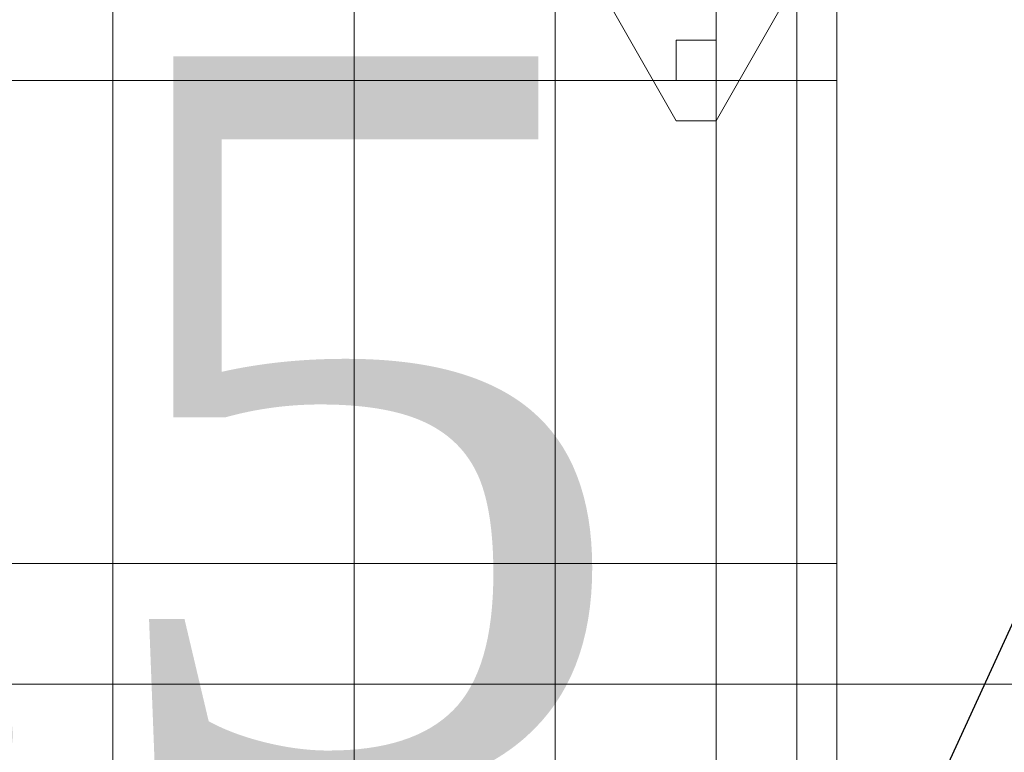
# Model space of a CAD drawing. Header units: inches. Extents: x -79624 to 52587, y -27526 to 10116.
# Tile 204 of 256: x 6157 to 6377, y -7870 to -7707. Entities that reach past the tile are written whole.
import ezdxf
from ezdxf import colors
from ezdxf.entities.mleader import LeaderData, LeaderLine
from ezdxf.math import Vec2, Vec3

# ---------------------------------------------------------------- set-up
doc = ezdxf.new("R2010")
doc.units = ezdxf.units.IN
doc.header["$MEASUREMENT"] = 0
doc.layers.add('- განათება', color=7, linetype='Continuous')
doc.layers.add('Dimensioning - General', color=7, linetype='Continuous')
doc.layers.add('- მექანიკური ნაწილი', color=7, linetype='Continuous', lineweight=18)
doc.styles.add('CT', font='ARIALN.TTF', dxfattribs={"height": 200})
doc.styles.add('GENERATED_STYLE_1', font='txt')
doc.dimstyles.new('GENERATED_STYLE__1', dxfattribs={"dimtxt": 100, "dimasz": 76, "dimexe": 0.18, "dimexo": 0.0625, "dimgap": 0, "dimtad": 0, "dimdec": 0, "dimlfac": 0.1, "dimzin": 0, "dimdsep": 46, "dimtxsty": 'GENERATED_STYLE_1', "dimblk": 'ARROWHEAD_5', "dimblk1": 'ARROWHEAD_5', "dimblk2": 'ARROWHEAD_5', "dimcen": 0.09, "dimse1": 1, "dimse2": 1, "dimclrd": 7, "dimclre": 7, "dimclrt": 7, "dimadec": 0, "dimazin": 0, "dimtfac": 1, "dimtdec": 4, "dimtmove": 0, "dimatfit": 3, "dimfxl": 1, "dimtolj": 1, "dimtzin": 0, "dimarcsym": 0})

# ---------------------------------------------------------------- blocks, each defined once
blk = doc.blocks.new('ARROWHEAD_5')
at = {"linetype": 'Continuous', "lineweight": 0}
blk.add_hatch(color=0, dxfattribs=at).paths.add_polyline_path([(-1, 0.2679), (0, 0), (-1, -0.2679)])
at = {"color": 0, "linetype": 'Continuous', "lineweight": 0}
blk.add_line((0, 0), (-1, 0), dxfattribs=at)
blk = doc.blocks.new('*D249')
at = {"layer": 'Defpoints', "color": 0, "linetype": 'Continuous', "transparency": 16777216}
for p in [(358.56, 209.2), (25258.56, 209.2), (1258.56, -26125.72)]:
    blk.add_point(p, dxfattribs=at)
at = {"layer": 'Dimensioning - General', "color": 7, "linetype": 'Continuous', "lineweight": -2, "transparency": 16777216}
for p, q in [((358.56, 133.2), (358.56, -12795.72)), ((358.56, -26049.72), (358.56, -13148.1))]:
    blk.add_line(p, q, dxfattribs=at)
at = {"layer": 'Dimensioning - General', "color": 7, "linetype": 'Continuous', "lineweight": -2, "transparency": 16777216, "xscale": 76.00000000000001, "yscale": 76.00000000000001, "zscale": 76.00000000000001}
for p, rotation in [((358.56, 209.2), 90), ((358.56, -26125.72), 270)]:
    blk.add_blockref('ARROWHEAD_5', p, dxfattribs=dict(at, rotation=rotation))
at = {"layer": 'Dimensioning - General', "color": 7, "linetype": 'Continuous', "lineweight": 13, "transparency": 16777216, "insert": (358.56, -12971.91), "char_height": 100, "attachment_point": 5, "rotation": 90, "style": 'GENERATED_STYLE_1'}
blk.add_mtext('\\A1;2633', dxfattribs=at)
blk = doc.blocks.new('_DotSmall')
at = {"color": 0, "linetype": 'ByBlock', "const_width": 0.5}
blk.add_lwpolyline([(-0.0625, 0, 1), (0.0625, 0, 1)], format="xyb", close=True, dxfattribs=at)

msp = doc.modelspace()

# ---------------------------------------------------------------- linework, layer by layer
at = {"layer": '- მექანიკური ნაწილი', "color": 7, "lineweight": 0}
for points in [[(6339.74766, -7199.35115), (6294.83752, -7199.35115), (6231.96333, -7199.35115), (6178.07116, -7199.35115), (6231.96333, -7199.35115), (6231.96333, -7702.34471), (6178.07116, -7702.34471), (6231.96333, -7702.34471), (6178.07116, -7702.34471), (6178.07116, -7855.03918), (6231.96333, -7855.03918), (6178.07116, -7855.03918), (6231.96333, -7855.03918), (6178.07116, -7855.03918), (6231.96333, -7855.03918), (6178.07116, -7855.03918), (6178.07116, -7890.96729)], [(6330.76563, -7199.35115), (6330.76563, -7702.34471), (6312.80158, -7702.34471), (6330.76563, -7702.34471), (6312.80158, -7702.34471), (6312.80158, -7855.03918), (6330.76563, -7855.03918), (6330.76563, -7702.34471), (6339.74766, -7702.34471), (6339.74766, -7855.03918), (6330.76563, -7855.03918), (6339.74766, -7855.03918), (6330.76563, -7855.03918), (6339.74766, -7855.03918), (6330.76563, -7855.03918), (6330.76563, -7890.96729)], [(6231.96333, -7702.34471), (6231.96333, -7855.03918), (6178.07116, -7855.03918), (6115.19697, -7855.03918), (6178.07116, -7855.03918), (6115.19697, -7855.03918), (6178.07116, -7855.03918), (6115.19697, -7855.03918)], [(6115.19697, -7855.03918), (6178.07116, -7855.03918), (6178.07116, -7702.34471)], [(6178.07116, -7890.96729), (6178.07116, -7855.03918), (6178.07116, -7702.34471), (6178.07116, -7855.03918), (6115.19697, -7855.03918), (6178.07116, -7855.03918), (6115.19697, -7855.03918), (6178.07116, -7855.03918), (6115.19697, -7855.03918), (6115.19697, -7890.96729)], [(6276.87347, -7702.34471), (6276.87347, -7855.03918), (6231.96333, -7855.03918), (6231.96333, -7702.34471), (6231.96333, -7855.03918), (6276.87347, -7855.03918), (6312.80158, -7855.03918), (6357.71172, -7855.03918), (6375.67577, -7855.03918), (6384.6578, -7855.03918), (6375.67577, -7855.03918), (6357.71172, -7855.03918), (6312.80158, -7855.03918), (6276.87347, -7855.03918), (6231.96333, -7855.03918), (6276.87347, -7855.03918), (6312.80158, -7855.03918), (6357.71172, -7855.03918), (6375.67577, -7855.03918), (6384.6578, -7855.03918), (6375.67577, -7855.03918), (6357.71172, -7855.03918), (6312.80158, -7855.03918), (6276.87347, -7855.03918), (6231.96333, -7855.03918), (6231.96333, -7890.96729)], [(6231.96333, -7702.34471), (6231.96333, -7855.03918), (6276.87347, -7855.03918), (6312.80158, -7855.03918), (6348.72969, -7855.03918), (6375.67577, -7855.03918), (6384.6578, -7855.03918), (6375.67577, -7855.03918), (6348.72969, -7855.03918), (6312.80158, -7855.03918), (6276.87347, -7855.03918), (6231.96333, -7855.03918), (6276.87347, -7855.03918), (6312.80158, -7855.03918), (6348.72969, -7855.03918), (6375.67577, -7855.03918), (6384.6578, -7855.03918), (6375.67577, -7855.03918), (6348.72969, -7855.03918), (6312.80158, -7855.03918), (6276.87347, -7855.03918), (6231.96333, -7855.03918), (6276.87347, -7855.03918), (6276.87347, -7702.34471)], [(6312.80158, -7855.03918), (6276.87347, -7855.03918), (6276.87347, -7702.34471)], [(6312.80158, -7702.34471), (6312.80158, -7855.03918), (6276.87347, -7855.03918), (6276.87347, -7702.34471)], [(6312.80158, -7702.34471), (6312.80158, -7855.03918)], [(6312.80158, -7855.03918), (6330.76563, -7855.03918), (6330.76563, -7702.34471)], [(6312.80158, -7702.34471), (6312.80158, -7855.03918)], [(6178.07116, -7890.96729), (6178.07116, -7855.03918), (6115.19697, -7855.03918), (6115.19697, -7890.96729)], [(6133.16102, -7855.03918), (6205.01724, -7855.03918), (6133.16102, -7855.03918)], [(6205.01724, -7855.03918), (6133.16102, -7855.03918), (6205.01724, -7855.03918)], [(6133.16102, -7855.03918), (6205.01724, -7855.03918), (6267.89144, -7855.03918), (6312.80158, -7855.03918), (6330.76563, -7855.03918), (6312.80158, -7855.03918), (6267.89144, -7855.03918), (6205.01724, -7855.03918), (6133.16102, -7855.03918)], [(6133.16102, -7855.03918), (6205.01724, -7855.03918), (6267.89144, -7855.03918), (6312.80158, -7855.03918), (6330.76563, -7855.03918), (6312.80158, -7855.03918), (6267.89144, -7855.03918), (6205.01724, -7855.03918), (6133.16102, -7855.03918)], [(6133.16102, -7855.03918), (6205.01724, -7855.03918), (6133.16102, -7855.03918)], [(6205.01724, -7855.03918), (6133.16102, -7855.03918), (6205.01724, -7855.03918)], [(6133.16102, -7855.03918), (6205.01724, -7855.03918), (6267.89144, -7855.03918), (6205.01724, -7855.03918), (6133.16102, -7855.03918)], [(6133.16102, -7855.03918), (6205.01724, -7855.03918), (6267.89144, -7855.03918), (6205.01724, -7855.03918), (6133.16102, -7855.03918)], [(6178.07116, -7855.03918), (6231.96333, -7855.03918)], [(6231.96333, -7855.03918), (6178.07116, -7855.03918)], [(6178.07116, -7855.03918), (6231.96333, -7855.03918)], [(6231.96333, -7855.03918), (6178.07116, -7855.03918)], [(6231.96333, -7890.96729), (6231.96333, -7855.03918), (6178.07116, -7855.03918), (6178.07116, -7890.96729)], [(6187.05319, -7855.03918), (6187.05319, -7855.03918)], [(6187.05319, -7855.03918), (6187.05319, -7855.03918)], [(6196.03522, -7855.03918), (6187.05319, -7855.03918)], [(6187.05319, -7855.03918), (6187.05319, -7855.03918)], [(6187.05319, -7855.03918), (6196.03522, -7855.03918)], [(6196.03522, -7855.03918), (6187.05319, -7855.03918)], [(6187.05319, -7855.03918), (6187.05319, -7855.03918)], [(6187.05319, -7855.03918), (6196.03522, -7855.03918)], [(6196.03522, -7855.03918), (6187.05319, -7855.03918)], [(6187.05319, -7855.03918), (6187.05319, -7855.03918)], [(6187.05319, -7855.03918), (6196.03522, -7855.03918)], [(6196.03522, -7855.03918), (6187.05319, -7855.03918)], [(6187.05319, -7855.03918), (6187.05319, -7855.03918)], [(6187.05319, -7855.03918), (6196.03522, -7855.03918)], [(6196.03522, -7855.03918), (6187.05319, -7855.03918)], [(6187.05319, -7855.03918), (6187.05319, -7855.03918)], [(6187.05319, -7855.03918), (6196.03522, -7855.03918)], [(6196.03522, -7855.03918), (6187.05319, -7855.03918)], [(6187.05319, -7855.03918), (6187.05319, -7855.03918)], [(6187.05319, -7855.03918), (6196.03522, -7855.03918)], [(6196.03522, -7855.03918), (6196.03522, -7855.03918)], [(6196.03522, -7855.03918), (6196.03522, -7855.03918)], [(6196.03522, -7855.03918), (6196.03522, -7855.03918)], [(6196.03522, -7855.03918), (6196.03522, -7855.03918)], [(6196.03522, -7855.03918), (6196.03522, -7855.03918)], [(6196.03522, -7855.03918), (6196.03522, -7855.03918)], [(6196.03522, -7855.03918), (6196.03522, -7855.03918)], [(6196.03522, -7855.03918), (6205.01724, -7855.03918)], [(6205.01724, -7855.03918), (6196.03522, -7855.03918)], [(6196.03522, -7855.03918), (6196.03522, -7855.03918)], [(6196.03522, -7855.03918), (6196.03522, -7855.03918)], [(6196.03522, -7855.03918), (6205.01724, -7855.03918)], [(6205.01724, -7855.03918), (6196.03522, -7855.03918)], [(6196.03522, -7855.03918), (6196.03522, -7855.03918)], [(6196.03522, -7855.03918), (6196.03522, -7855.03918)], [(6196.03522, -7855.03918), (6196.03522, -7855.03918)], [(6196.03522, -7855.03918), (6205.01724, -7855.03918)], [(6205.01724, -7855.03918), (6196.03522, -7855.03918)], [(6196.03522, -7855.03918), (6196.03522, -7855.03918)], [(6196.03522, -7855.03918), (6196.03522, -7855.03918)], [(6196.03522, -7855.03918), (6205.01724, -7855.03918)], [(6205.01724, -7855.03918), (6196.03522, -7855.03918)], [(6196.03522, -7855.03918), (6196.03522, -7855.03918)], [(6196.03522, -7855.03918), (6196.03522, -7855.03918)], [(6205.01724, -7855.03918), (6205.01724, -7855.03918)], [(6205.01724, -7855.03918), (6267.89144, -7855.03918), (6205.01724, -7855.03918)], [(6267.89144, -7855.03918), (6205.01724, -7855.03918), (6267.89144, -7855.03918)], [(6205.01724, -7855.03918), (6205.01724, -7855.03918)], [(6205.01724, -7855.03918), (6205.01724, -7855.03918)], [(6205.01724, -7855.03918), (6267.89144, -7855.03918), (6205.01724, -7855.03918)], [(6267.89144, -7855.03918), (6205.01724, -7855.03918), (6267.89144, -7855.03918)], [(6205.01724, -7855.03918), (6205.01724, -7855.03918)], [(6205.01724, -7855.03918), (6205.01724, -7855.03918)], [(6205.01724, -7855.03918), (6205.01724, -7855.03918)], [(6205.01724, -7855.03918), (6205.01724, -7855.03918)], [(6205.01724, -7855.03918), (6205.01724, -7855.03918)], [(6312.80158, -7890.96729), (6312.80158, -7855.03918), (6276.87347, -7855.03918), (6231.96333, -7855.03918), (6231.96333, -7890.96729)], [(6276.87347, -7890.96729), (6276.87347, -7855.03918), (6231.96333, -7855.03918), (6231.96333, -7890.96729)], [(6312.80158, -7890.96729), (6312.80158, -7855.03918), (6267.89144, -7855.03918), (6312.80158, -7855.03918), (6267.89144, -7855.03918), (6312.80158, -7855.03918), (6303.81955, -7855.03918), (6312.80158, -7855.03918), (6303.81955, -7855.03918), (6312.80158, -7855.03918), (6303.81955, -7855.03918), (6312.80158, -7855.03918), (6303.81955, -7855.03918), (6312.80158, -7855.03918), (6276.87347, -7855.03918), (6276.87347, -7890.96729)], [(6267.89144, -7855.03918), (6267.89144, -7855.03918)], [(6267.89144, -7855.03918), (6312.80158, -7855.03918), (6267.89144, -7855.03918)], [(6312.80158, -7855.03918), (6267.89144, -7855.03918), (6312.80158, -7855.03918)], [(6267.89144, -7855.03918), (6267.89144, -7855.03918)], [(6267.89144, -7855.03918), (6267.89144, -7855.03918)], [(6267.89144, -7855.03918), (6312.80158, -7855.03918), (6267.89144, -7855.03918)], [(6312.80158, -7855.03918), (6267.89144, -7855.03918), (6312.80158, -7855.03918)], [(6267.89144, -7855.03918), (6267.89144, -7855.03918)], [(6294.83752, -7855.03918), (6294.83752, -7855.03918)], [(6294.83752, -7855.03918), (6294.83752, -7855.03918)], [(6294.83752, -7855.03918), (6294.83752, -7855.03918)], [(6294.83752, -7855.03918), (6294.83752, -7855.03918)], [(6294.83752, -7855.03918), (6303.81955, -7855.03918)], [(6303.81955, -7855.03918), (6294.83752, -7855.03918)], [(6294.83752, -7855.03918), (6294.83752, -7855.03918)], [(6294.83752, -7855.03918), (6303.81955, -7855.03918)], [(6303.81955, -7855.03918), (6294.83752, -7855.03918)], [(6294.83752, -7855.03918), (6294.83752, -7855.03918)], [(6303.81955, -7855.03918), (6294.83752, -7855.03918)], [(6294.83752, -7855.03918), (6294.83752, -7855.03918)], [(6294.83752, -7855.03918), (6303.81955, -7855.03918)], [(6303.81955, -7855.03918), (6294.83752, -7855.03918)], [(6294.83752, -7855.03918), (6294.83752, -7855.03918)], [(6294.83752, -7855.03918), (6303.81955, -7855.03918)], [(6303.81955, -7855.03918), (6294.83752, -7855.03918)], [(6294.83752, -7855.03918), (6294.83752, -7855.03918)], [(6294.83752, -7855.03918), (6303.81955, -7855.03918)], [(6303.81955, -7855.03918), (6294.83752, -7855.03918)], [(6294.83752, -7855.03918), (6294.83752, -7855.03918)], [(6294.83752, -7855.03918), (6303.81955, -7855.03918)], [(6303.81955, -7855.03918), (6303.81955, -7855.03918)], [(6303.81955, -7855.03918), (6303.81955, -7855.03918)], [(6303.81955, -7855.03918), (6303.81955, -7855.03918)], [(6303.81955, -7855.03918), (6303.81955, -7855.03918)], [(6303.81955, -7855.03918), (6303.81955, -7855.03918)], [(6303.81955, -7855.03918), (6303.81955, -7855.03918)], [(6303.81955, -7855.03918), (6303.81955, -7855.03918)], [(6303.81955, -7855.03918), (6303.81955, -7855.03918)], [(6303.81955, -7855.03918), (6303.81955, -7855.03918)], [(6303.81955, -7855.03918), (6303.81955, -7855.03918)], [(6303.81955, -7855.03918), (6303.81955, -7855.03918)], [(6303.81955, -7855.03918), (6303.81955, -7855.03918)], [(6303.81955, -7855.03918), (6303.81955, -7855.03918)], [(6303.81955, -7855.03918), (6303.81955, -7855.03918)], [(6312.80158, -7855.03918), (6312.80158, -7855.03918)], [(6312.80158, -7855.03918), (6357.71172, -7855.03918), (6312.80158, -7855.03918)], [(6357.71172, -7855.03918), (6312.80158, -7855.03918), (6357.71172, -7855.03918)], [(6312.80158, -7855.03918), (6312.80158, -7855.03918)], [(6312.80158, -7855.03918), (6312.80158, -7855.03918)], [(6312.80158, -7855.03918), (6348.72969, -7855.03918), (6312.80158, -7855.03918)], [(6348.72969, -7855.03918), (6312.80158, -7855.03918), (6348.72969, -7855.03918)], [(6312.80158, -7855.03918), (6312.80158, -7855.03918)], [(6312.80158, -7855.03918), (6330.76563, -7855.03918)], [(6330.76563, -7855.03918), (6312.80158, -7855.03918)], [(6312.80158, -7855.03918), (6330.76563, -7855.03918)], [(6330.76563, -7855.03918), (6312.80158, -7855.03918)], [(6312.80158, -7855.03918), (6312.80158, -7855.03918)], [(6312.80158, -7855.03918), (6312.80158, -7855.03918)], [(6312.80158, -7855.03918), (6312.80158, -7855.03918)], [(6312.80158, -7855.03918), (6312.80158, -7855.03918)], [(6339.74766, -7890.96729), (6339.74766, -7855.03918), (6330.76563, -7855.03918), (6330.76563, -7890.96729)], [(6330.76563, -7855.03918), (6339.74766, -7855.03918)], [(6339.74766, -7855.03918), (6330.76563, -7855.03918)], [(6330.76563, -7855.03918), (6339.74766, -7855.03918)], [(6339.74766, -7855.03918), (6330.76563, -7855.03918)], [(6348.72969, -7855.03918), (6348.72969, -7855.03918)], [(6348.72969, -7855.03918), (6348.72969, -7855.03918)], [(6357.71172, -7855.03918), (6348.72969, -7855.03918)], [(6348.72969, -7855.03918), (6348.72969, -7855.03918)], [(6348.72969, -7855.03918), (6357.71172, -7855.03918)], [(6357.71172, -7855.03918), (6348.72969, -7855.03918)], [(6348.72969, -7855.03918), (6348.72969, -7855.03918)], [(6348.72969, -7855.03918), (6357.71172, -7855.03918)], [(6348.72969, -7855.03918), (6348.72969, -7855.03918)], [(6348.72969, -7855.03918), (6375.67577, -7855.03918), (6348.72969, -7855.03918)], [(6375.67577, -7855.03918), (6348.72969, -7855.03918), (6375.67577, -7855.03918)], [(6348.72969, -7855.03918), (6348.72969, -7855.03918)], [(6357.71172, -7855.03918), (6357.71172, -7855.03918)], [(6357.71172, -7855.03918), (6375.67577, -7855.03918), (6357.71172, -7855.03918)], [(6375.67577, -7855.03918), (6357.71172, -7855.03918), (6375.67577, -7855.03918)], [(6357.71172, -7855.03918), (6357.71172, -7855.03918)], [(6357.71172, -7855.03918), (6357.71172, -7855.03918)], [(6357.71172, -7855.03918), (6357.71172, -7855.03918)], [(6357.71172, -7855.03918), (6357.71172, -7855.03918)], [(6357.71172, -7855.03918), (6357.71172, -7855.03918)], [(6357.71172, -7855.03918), (6357.71172, -7855.03918)], [(6357.71172, -7855.03918), (6366.69375, -7855.03918)], [(6366.69375, -7855.03918), (6357.71172, -7855.03918)], [(6357.71172, -7855.03918), (6357.71172, -7855.03918)], [(6357.71172, -7855.03918), (6366.69375, -7855.03918)], [(6366.69375, -7855.03918), (6357.71172, -7855.03918)], [(6357.71172, -7855.03918), (6357.71172, -7855.03918)], [(6357.71172, -7855.03918), (6366.69375, -7855.03918)], [(6366.69375, -7855.03918), (6357.71172, -7855.03918)], [(6357.71172, -7855.03918), (6357.71172, -7855.03918)], [(6357.71172, -7855.03918), (6366.69375, -7855.03918)], [(6366.69375, -7855.03918), (6357.71172, -7855.03918)], [(6357.71172, -7855.03918), (6357.71172, -7855.03918)], [(6366.69375, -7855.03918), (6366.69375, -7855.03918)], [(6366.69375, -7855.03918), (6366.69375, -7855.03918)], [(6366.69375, -7855.03918), (6366.69375, -7855.03918)], [(6366.69375, -7855.03918), (6366.69375, -7855.03918)], [(6375.67577, -7855.03918), (6375.67577, -7855.03918)], [(6375.67577, -7855.03918), (6384.6578, -7855.03918), (6375.67577, -7855.03918)], [(6384.6578, -7855.03918), (6375.67577, -7855.03918), (6384.6578, -7855.03918)], [(6375.67577, -7855.03918), (6375.67577, -7855.03918)], [(6375.67577, -7855.03918), (6375.67577, -7855.03918)], [(6375.67577, -7855.03918), (6384.6578, -7855.03918), (6375.67577, -7855.03918)], [(6384.6578, -7855.03918), (6375.67577, -7855.03918), (6384.6578, -7855.03918)], [(6375.67577, -7855.03918), (6375.67577, -7855.03918)]]:
    msp.add_lwpolyline(points, dxfattribs=at)
at = {"layer": '- მექანიკური ნაწილი', "lineweight": 0}
for points in [[(6267.89144, -7666.4166), (6303.81955, -7729.29079), (6267.89144, -7666.4166)], [(6312.80158, -7729.29079), (6348.72969, -7666.4166), (6312.80158, -7729.29079)], [(6303.81955, -7729.29079), (6312.80158, -7729.29079), (6303.81955, -7729.29079)], [(6303.81955, -7729.29079), (6303.81955, -7729.29079)], [(6312.80158, -7729.29079), (6312.80158, -7729.29079)], [(6312.80158, -7729.29079), (6312.80158, -7729.29079)]]:
    msp.add_lwpolyline(points, dxfattribs=at)
at = {"layer": '- მექანიკური ნაწილი', "color": 7, "lineweight": 0}
for points in [[(6330.76563, -7855.03918), (6339.74766, -7855.03918), (6339.74766, -7702.34471), (6330.76563, -7702.34471)], [(6312.80158, -7720.30876), (6312.80158, -7711.32674), (6303.81955, -7711.32674), (6303.81955, -7720.30876)], [(6312.80158, -7720.30876), (6312.80158, -7711.32674), (6303.81955, -7711.32674), (6303.81955, -7720.30876)], [(6196.03522, -7855.03918), (6187.05319, -7855.03918)], [(6196.03522, -7855.03918), (6187.05319, -7855.03918)], [(6294.83752, -7855.03918), (6303.81955, -7855.03918)], [(6294.83752, -7855.03918), (6303.81955, -7855.03918)], [(6330.76563, -7855.03918), (6312.80158, -7855.03918), (6312.80158, -7890.96729), (6330.76563, -7890.96729)], [(6357.71172, -7855.03918), (6348.72969, -7855.03918)], [(6357.71172, -7855.03918), (6348.72969, -7855.03918)]]:
    msp.add_lwpolyline(points, close=True, dxfattribs=at)
at = {"layer": '- მექანიკური ნაწილი', "color": 8, "lineweight": 0, "true_color": 0x767676}
for points in [[(6178.07116, -7828.0931), (6115.19697, -7828.0931), (6115.19697, -7720.30876), (6178.07116, -7720.30876)], [(6115.19697, -7828.0931), (6178.07116, -7828.0931), (6178.07116, -7720.30876), (6115.19697, -7720.30876)], [(6231.96333, -7828.0931), (6178.07116, -7828.0931), (6178.07116, -7720.30876), (6231.96333, -7720.30876)], [(6276.87347, -7828.0931), (6231.96333, -7828.0931), (6231.96333, -7720.30876), (6276.87347, -7720.30876)], [(6231.96333, -7828.0931), (6276.87347, -7828.0931), (6276.87347, -7720.30876), (6231.96333, -7720.30876)], [(6312.80158, -7828.0931), (6276.87347, -7828.0931), (6276.87347, -7720.30876), (6312.80158, -7720.30876)], [(6330.76563, -7828.0931), (6312.80158, -7828.0931), (6312.80158, -7720.30876), (6330.76563, -7720.30876)], [(6330.76563, -7828.0931), (6339.74766, -7828.0931), (6339.74766, -7720.30876), (6330.76563, -7720.30876)]]:
    msp.add_lwpolyline(points, close=True, dxfattribs=at)
for points in [[(6231.96333, -7720.30876), (6178.07116, -7720.30876)], [(6178.07116, -7828.0931), (6231.96333, -7828.0931), (6231.96333, -7720.30876)], [(6178.07116, -7720.30876), (6178.07116, -7828.0931)], [(6312.80158, -7720.30876), (6276.87347, -7720.30876)], [(6276.87347, -7828.0931), (6312.80158, -7828.0931), (6312.80158, -7720.30876)], [(6276.87347, -7720.30876), (6276.87347, -7828.0931)], [(6330.76563, -7720.30876), (6312.80158, -7720.30876)], [(6312.80158, -7828.0931), (6330.76563, -7828.0931), (6330.76563, -7720.30876)], [(6312.80158, -7720.30876), (6312.80158, -7828.0931)], [(6330.76563, -7720.30876), (6339.74766, -7720.30876)], [(6339.74766, -7828.0931), (6330.76563, -7828.0931), (6330.76563, -7720.30876)], [(6339.74766, -7720.30876), (6339.74766, -7828.0931)]]:
    msp.add_lwpolyline(points, dxfattribs=at)

# ---------------------------------------------------------------- dimensions: what is measured, and where the dimension line sits
at = {"layer": 'Dimensioning - General', "color": 7, "linetype": 'Continuous', "lineweight": 13}
dim = msp.add_linear_dim(base=(358.55594, 209.20337), p1=(1258.55593, -26125.72241), p2=(25258.55593, 209.20337), angle=90, dimstyle='GENERATED_STYLE__1', dxfattribs=at)
dim.commit()
dim.dimension.update_dxf_attribs({"geometry": '*D249', "text_midpoint": (358.55594, -12971.91402), "dimtype": 160, "text_rotation": 90})

# ---------------------------------------------------------------- leaders
at = {"layer": '- განათება', "color": 7}
ml = msp.add_multileader_mtext('Standard', dxfattribs=at)
ml.set_content('\\pxt14;{\\fSylfaen|b1|i0|c0|p18;DB-UPS2 \\fSylfaen|b0|i0|c0|p18;\\C1;QF-61          \\C7;N2XH-3X1.5}', color=7, style='CT')
ml.set_leader_properties()
ml.set_arrow_properties(name='DOTSMALL')
ml.build(insert=Vec2(0, 0))
ml.multileader.update_dxf_attribs({"has_dogleg": 0, "text_left_attachment_type": 6, "text_right_attachment_type": 6, "dogleg_length": 9, "arrow_head_size": 163.78543})
ctx = ml.context
ctx.base_point, ctx.char_height, ctx.arrow_head_size, ctx.landing_gap_size, ctx.plane_origin = Vec3(4773.60442, -7638.94753), 162.6117418, 163.78543, 54.59514, Vec3(-8122.67086, -23965.21146)
ctx.left_attachment, ctx.right_attachment, ctx.text_align_type = 6, 6, 1
notes = []
notes.append((ctx, [(0, (1, 1, 0), (6480.89889, -7638.94753), (-1, 0), 9, [(2, [(5982.17124, -8706.06811)], 0, [])])]))
ctx.mtext.insert, ctx.mtext.width, ctx.mtext.defined_height, ctx.mtext.alignment, ctx.mtext.flow_direction = Vec3(5622.75166, -7443.81344), 2403.0225903, 231.60879, 2, 5
for ctx, leaders in notes:
    for number, flags, end, landing, length, lines in leaders:
        leader = LeaderData()
        leader.index, (leader.has_last_leader_line, leader.has_dogleg_vector, leader.attachment_direction) = number, flags
        leader.last_leader_point, leader.dogleg_vector, leader.dogleg_length = Vec3(end), Vec3(landing), length
        for number, points, colour, breaks in lines:
            line = LeaderLine()
            line.index, line.vertices, line.color, line.breaks = number, Vec3.list(points), colors.encode_raw_color(colour), breaks
            leader.lines.append(line)
        ctx.leaders.append(leader)

doc.saveas('drawing.dxf')
